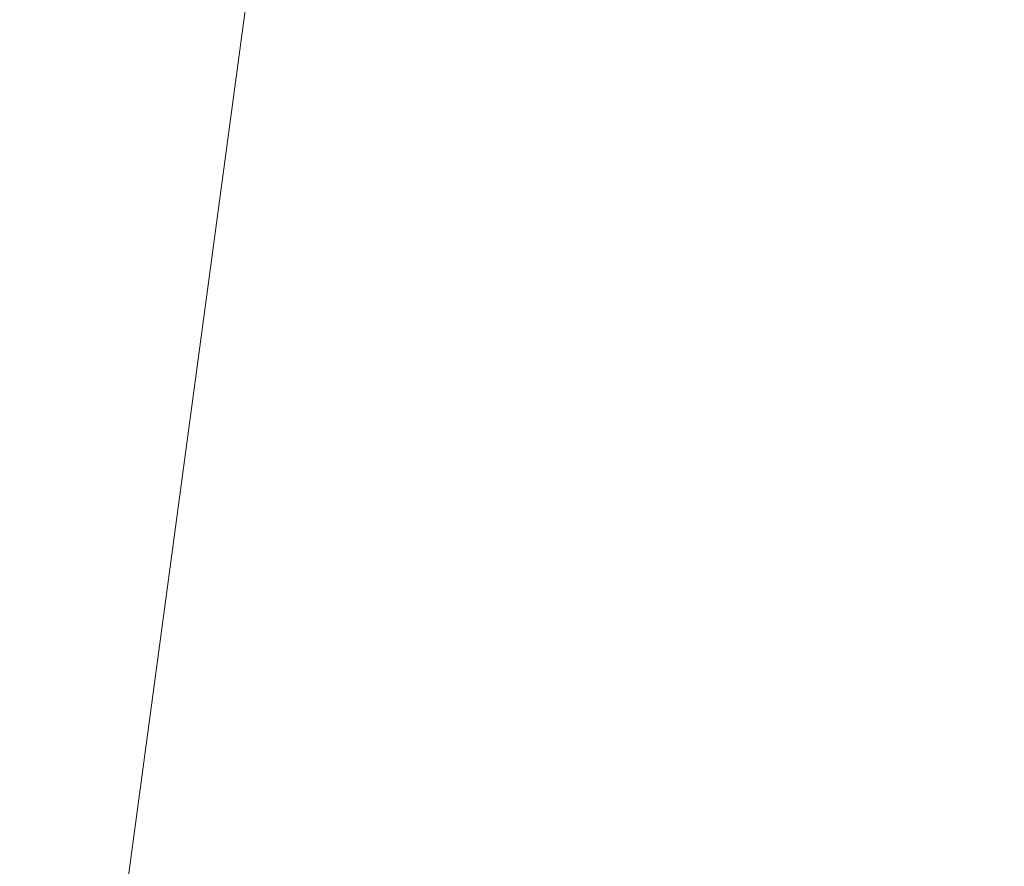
# Model space of a CAD drawing. Header units: metres. Extents: x 179483 to 180084, y 582739 to 582904.
# Tile 150 of 205: x 179823.76234 to 179823.77242, y 582801.05574 to 582801.06441. Entities that reach past the tile are written whole.
import ezdxf

# ---------------------------------------------------------------- set-up
doc = ezdxf.new("R2010")
doc.units = ezdxf.units.M
doc.layers.add('TA - NIET_INGEMETEN', color=4, linetype='CONTINUOUS', lineweight=18)
doc.layers.add('TA - VRIJGEGEVEN TOT 4M-MV', color=3, linetype='CONTINUOUS', lineweight=18)

msp = doc.modelspace()

# ---------------------------------------------------------------- hatches: boundary and pattern name
at = {"layer": 'TA - NIET_INGEMETEN'}
h = msp.add_hatch(dxfattribs=at)
h.set_pattern_fill('ANSI31', color=256, scale=0.3, angle=45, style=0)
h.paths.add_polyline_path([(179882.312305, 582795.413805), (179882.536853, 582797.01059), (179882.790116, 582797.106182), (179884.295861, 582797.189827), (179885.059095, 582802.859564), (179864.320089, 582805.539681), (179836.025058, 582808.696251), (179834.846557, 582808.848825), (179826.138034, 582809.732198), (179824.812822, 582808.832696), (179823.762512, 582801.048632), (179823.767414, 582801.048185), (179825.456653, 582800.171491), (179829.142796, 582799.178571), (179845.668309, 582797.663131), (179845.949916, 582797.63047), (179846.404832, 582797.59553), (179876.570719, 582794.547964), (179882.027859, 582794.406311)])

# ---------------------------------------------------------------- linework, layer by layer
at = {"layer": 'TA - NIET_INGEMETEN', "linetype": 'ByBlock'}
for points in [[(179882.790116, 582797.106182), (179882.757202, 582796.989604), (179882.536853, 582797.01059), (179882.312305, 582795.413805), (179882.027859, 582794.406311), (179876.570719, 582794.547964), (179846.404832, 582797.59553), (179845.949916, 582797.63047), (179845.668309, 582797.663131), (179829.142796, 582799.178571), (179825.456653, 582800.171491), (179823.767414, 582801.048185), (179823.762512, 582801.048632), (179824.812822, 582808.832696), (179826.138034, 582809.732198), (179834.846557, 582808.848825), (179836.025058, 582808.696251), (179864.320089, 582805.539681), (179885.059095, 582802.859564), (179884.295861, 582797.189827)], [(179882.757202, 582796.989604), (179882.790116, 582797.106182), (179884.295861, 582797.189827), (179885.059095, 582802.859564), (179864.320089, 582805.539681), (179836.025058, 582808.696251), (179834.846557, 582808.848825), (179826.138034, 582809.732198), (179824.812822, 582808.832696), (179823.762512, 582801.048632), (179823.767414, 582801.048185), (179825.456653, 582800.171491), (179829.142796, 582799.178571), (179845.668309, 582797.663131), (179845.949916, 582797.63047), (179846.404832, 582797.59553), (179876.570719, 582794.547964), (179882.027859, 582794.406311), (179882.312305, 582795.413805), (179882.536853, 582797.01059)]]:
    msp.add_lwpolyline(points, close=True, dxfattribs=at)
at = {"layer": 'TA - VRIJGEGEVEN TOT 4M-MV'}
msp.add_lwpolyline([(179812.144035, 582802.108563), (179823.762512, 582801.048632), (179824.812822, 582808.832696), (179826.138034, 582809.732198), (179834.846557, 582808.848825), (179814.234714, 582811.517322)], dxfattribs=at)

doc.saveas('drawing.dxf')
